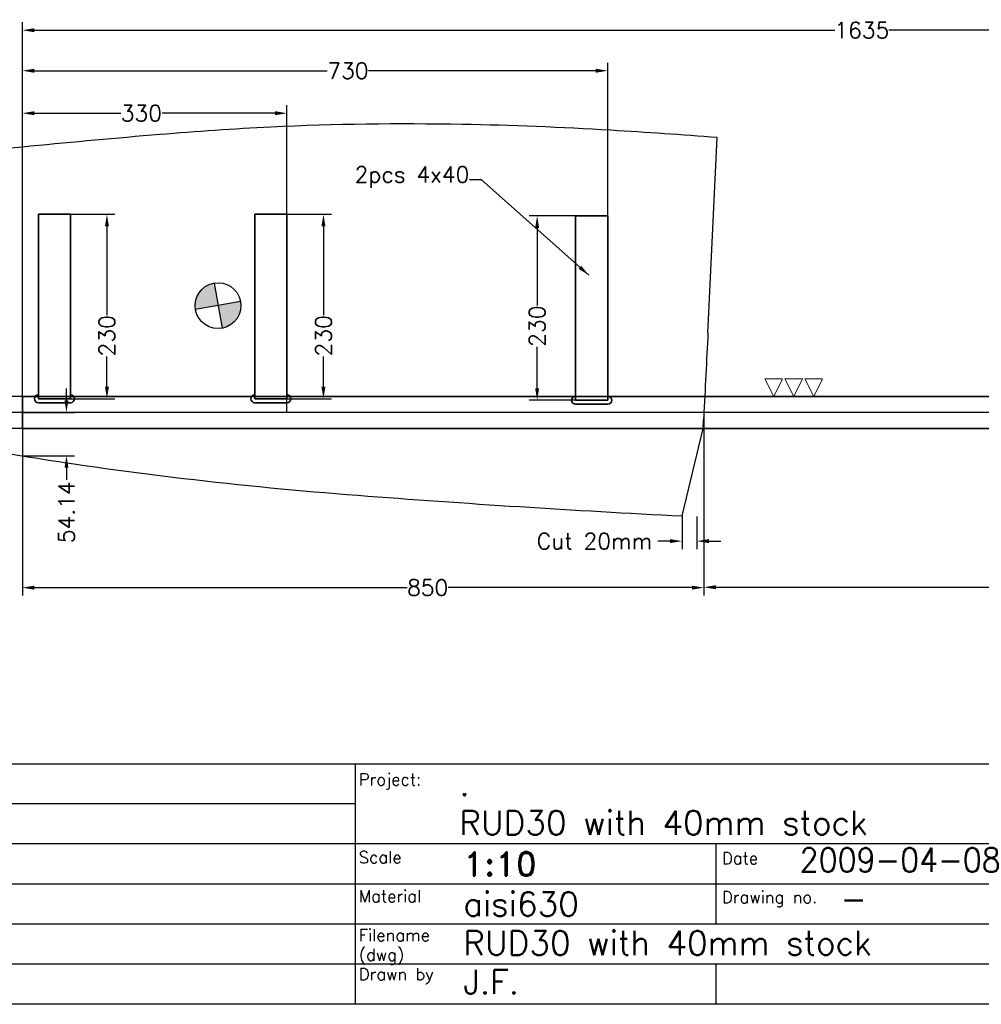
# Model space of a CAD drawing. Extents: x -2460 to 390, y -788 to 1212.
# Tile 2 of 5: x -1478 to -279, y -738 to 490. Entities that reach past the tile are written whole.
import ezdxf

# ---------------------------------------------------------------- set-up
doc = ezdxf.new("R2010")
doc.units = 0
doc.header["$LTSCALE"] = 1.5
doc.header["$PDMODE"] = 2
doc.header["$PDSIZE"] = 5
doc.linetypes.add('CENTER', pattern=[50.8, 31.75, -6.35, 6.35, -6.35])
doc.layers.get('DEFPOINTS').update_dxf_attribs({"linetype": 'CONTINUOUS'})
for name, color, linetype in [('Blade', 1, 'CONTINUOUS'), ('CENTER', 9, 'CENTER'), ('RAMME', 7, 'CONTINUOUS')]:
    doc.layers.add(name, color=color, linetype=linetype)
doc.layers.add('DIMS', color=7, linetype='CONTINUOUS', lineweight=15)
doc.layers.add('STOCK', color=5, linetype='CONTINUOUS', lineweight=35)
doc.styles.add('ROMAND', font='romand')
doc.styles.add('ROMANS', font='romans')
doc.dimstyles.new('Text 20', dxfattribs={"dimtxt": 20, "dimasz": 15, "dimexe": 10, "dimexo": 0, "dimgap": 0, "dimtad": 0, "dimdsep": 46, "dimtxsty": 'ROMANS', "dimcen": 10, "dimazin": 2, "dimtfac": 0.65, "dimtofl": 0, "dimtmove": 0, "dimatfit": 0, "dimfxl": 0, "dimtolj": 1, "dimarcsym": 0})

# ---------------------------------------------------------------- blocks, each defined once
blk = doc.blocks.new('*D8')
at = {"layer": 'DEFPOINTS', "color": 0}
for p in [(160, 476.5), (160, 20), (-1475, 0)]:
    blk.add_point(p, dxfattribs=at)
at = {"layer": 'DIMS', "color": 0, "lineweight": -2}
for p, q in [((-1475, 0), (-1475, 486.5)), ((160, 20), (160, 486.5)), ((-1460, 476.5), (-461.8, 476.5)), ((145, 476.5), (-394.2, 476.5))]:
    blk.add_line(p, q, dxfattribs=at)
at = {"layer": 'DIMS', "color": 0}
for points in [[(-1460, 479), (-1460, 474), (-1475, 476.5)], [(145, 479), (145, 474), (160, 476.5)]]:
    blk.add_solid(points, dxfattribs=at)
at = {"layer": 'DIMS', "color": 0, "insert": (-428, 476.5), "char_height": 20, "attachment_point": 5, "style": 'ROMANS'}
blk.add_mtext('\\A1;1635', dxfattribs=at)
blk = doc.blocks.new('*D9')
at = {"layer": 'DEFPOINTS', "color": 0}
for p in [(-1145, 373), (-1475, 0), (-1145, 0)]:
    blk.add_point(p, dxfattribs=at)
at = {"layer": 'DIMS', "color": 0, "lineweight": -2}
for p, q in [((-1475, 0), (-1475, 383)), ((-1145, 0), (-1145, 383)), ((-1460, 373), (-1352.2, 373)), ((-1160, 373), (-1300.8, 373))]:
    blk.add_line(p, q, dxfattribs=at)
at = {"layer": 'DIMS', "color": 0}
for points in [[(-1460, 375.5), (-1460, 370.5), (-1475, 373)], [(-1160, 375.5), (-1160, 370.5), (-1145, 373)]]:
    blk.add_solid(points, dxfattribs=at)
at = {"layer": 'DIMS', "color": 0, "insert": (-1326.5, 373), "char_height": 20, "attachment_point": 5, "style": 'ROMANS'}
blk.add_mtext('\\A1;330', dxfattribs=at)
blk = doc.blocks.new('*D10')
at = {"layer": 'DEFPOINTS', "color": 0}
for p in [(-745, 426), (-745, 245.1), (-1475, 0)]:
    blk.add_point(p, dxfattribs=at)
at = {"layer": 'DIMS', "color": 0, "lineweight": -2}
for p, q in [((-1475, 0), (-1475, 436)), ((-745, 245.1), (-745, 436)), ((-1460, 426), (-1094.7, 426)), ((-760, 426), (-1043.3, 426))]:
    blk.add_line(p, q, dxfattribs=at)
at = {"layer": 'DIMS', "color": 0}
for points in [[(-1460, 428.5), (-1460, 423.5), (-1475, 426)], [(-760, 428.5), (-760, 423.5), (-745, 426)]]:
    blk.add_solid(points, dxfattribs=at)
at = {"layer": 'DIMS', "color": 0, "insert": (-1069, 426), "char_height": 20, "attachment_point": 5, "style": 'ROMANS'}
blk.add_mtext('\\A1;730', dxfattribs=at)
blk = doc.blocks.new('*D18')
at = {"layer": 'DEFPOINTS', "color": 0}
for p in [(-1475, 20), (-1502, -20), (-1475, -20)]:
    blk.add_point(p, dxfattribs=at)
at = {"layer": 'DIMS', "color": 0, "lineweight": -2}
for p, q in [((-1502, 35), (-1502, 50)), ((-1475, 20), (-1512, 20)), ((-1475, -20), (-1512, -20)), ((-1502, -35), (-1502, -86.8))]:
    blk.add_line(p, q, dxfattribs=at)
at = {"layer": 'DIMS', "color": 0}
for points in [[(-1504.5, 35), (-1499.5, 35), (-1502, 20)], [(-1504.5, -35), (-1499.5, -35), (-1502, -20)]]:
    blk.add_solid(points, dxfattribs=at)
at = {"layer": 'DIMS', "color": 0, "insert": (-1502, -112), "char_height": 20, "attachment_point": 5, "rotation": 90, "style": 'ROMANS'}
blk.add_mtext('\\A1;%%C40', dxfattribs=at)
blk = doc.blocks.new('*D20')
at = {"layer": 'DEFPOINTS', "color": 0}
for p in [(-785, 245.1), (-833, 15.1), (-785, 15.1)]:
    blk.add_point(p, dxfattribs=at)
at = {"layer": 'DIMS', "color": 0, "lineweight": -2}
for p, q in [((-785, 245.1), (-843, 245.1)), ((-833, 230.1), (-833, 133.2)), ((-833, 30.1), (-833, 81.8)), ((-785, 15.1), (-843, 15.1))]:
    blk.add_line(p, q, dxfattribs=at)
at = {"layer": 'DIMS', "color": 0}
for points in [[(-835.5, 230.1), (-830.5, 230.1), (-833, 245.1)], [(-835.5, 30.1), (-830.5, 30.1), (-833, 15.1)]]:
    blk.add_solid(points, dxfattribs=at)
at = {"layer": 'DIMS', "color": 0, "insert": (-833, 107.5), "char_height": 20, "attachment_point": 5, "rotation": 90, "style": 'ROMANS'}
blk.add_mtext('\\A1;230', dxfattribs=at)
blk = doc.blocks.new('*D21')
at = {"layer": 'DEFPOINTS', "color": 0}
for p in [(-1145, 247.1), (-1145, 17.1), (-1099.5, 17.1)]:
    blk.add_point(p, dxfattribs=at)
at = {"layer": 'DIMS', "color": 0, "lineweight": -2}
for p, q in [((-1145, 247.1), (-1089.5, 247.1)), ((-1099.5, 232.1), (-1099.5, 121.2)), ((-1099.5, 32.1), (-1099.5, 69.8)), ((-1145, 17.1), (-1089.5, 17.1))]:
    blk.add_line(p, q, dxfattribs=at)
at = {"layer": 'DIMS', "color": 0}
for points in [[(-1102, 232.1), (-1097, 232.1), (-1099.5, 247.1)], [(-1102, 32.1), (-1097, 32.1), (-1099.5, 17.1)]]:
    blk.add_solid(points, dxfattribs=at)
at = {"layer": 'DIMS', "color": 0, "insert": (-1099.5, 95.5), "char_height": 20, "attachment_point": 5, "rotation": 90, "style": 'ROMANS'}
blk.add_mtext('\\A1;230', dxfattribs=at)
blk = doc.blocks.new('SLETDREJ')
at = {"layer": 'DIMS'}
for p, q in [((-14, 22), (-36, 22)), ((-36, 22), (-25, 0)), ((-14, 22), (-25, 0)), ((-11, 22), (0, 0)), ((11, 22), (-11, 22)), ((11, 22), (0, 0)), ((14, 22), (25, 0)), ((36, 22), (14, 22)), ((36, 22), (25, 0))]:
    blk.add_line(p, q, dxfattribs=at)
blk = doc.blocks.new('*D33')
at = {"layer": 'DEFPOINTS', "color": 0}
for p in [(-1475, 0), (-625, 0), (-1475, -218.5)]:
    blk.add_point(p, dxfattribs=at)
at = {"layer": 'DIMS', "color": 0, "lineweight": -2}
for p, q in [((-1475, 0), (-1475, -228.5)), ((-625, 0), (-625, -228.5)), ((-1460, -218.5), (-995.2, -218.5)), ((-640, -218.5), (-943.8, -218.5))]:
    blk.add_line(p, q, dxfattribs=at)
at = {"layer": 'DIMS', "color": 0}
for points in [[(-1460, -216), (-1460, -221), (-1475, -218.5)], [(-640, -216), (-640, -221), (-625, -218.5)]]:
    blk.add_solid(points, dxfattribs=at)
at = {"layer": 'DIMS', "color": 0, "insert": (-969.5, -218.5), "char_height": 20, "attachment_point": 5, "style": 'ROMANS'}
blk.add_mtext('\\A1;850', dxfattribs=at)
blk = doc.blocks.new('*D34')
at = {"layer": 'DEFPOINTS', "color": 0}
for p in [(-1475, 0), (-1475, -54.1), (-1420, -54.1)]:
    blk.add_point(p, dxfattribs=at)
at = {"layer": 'DIMS', "color": 0, "lineweight": -2}
for p, q in [((-1420, 15), (-1420, 30)), ((-1475, 0), (-1410, 0)), ((-1475, -54.1), (-1410, -54.1)), ((-1420, -69.1), (-1420, -84.1))]:
    blk.add_line(p, q, dxfattribs=at)
at = {"layer": 'DIMS', "color": 0}
for points in [[(-1422.5, 15), (-1417.5, 15), (-1420, 0)], [(-1422.5, -69.1), (-1417.5, -69.1), (-1420, -54.1)]]:
    blk.add_solid(points, dxfattribs=at)
at = {"layer": 'DIMS', "color": 0, "insert": (-1420, -124.6), "char_height": 20, "attachment_point": 5, "rotation": 90, "style": 'ROMANS'}
blk.add_mtext('\\A1;54.14', dxfattribs=at)
blk = doc.blocks.new('*D41')
at = {"layer": 'DEFPOINTS', "color": 0}
for p in [(-625, 0), (160, -20), (160, -218)]:
    blk.add_point(p, dxfattribs=at)
at = {"layer": 'DIMS', "color": 0, "lineweight": -2}
for p, q in [((-625, 0), (-625, -228)), ((160, -20), (160, -228)), ((-610, -218), (-249.2, -218)), ((145, -218), (-197.8, -218))]:
    blk.add_line(p, q, dxfattribs=at)
at = {"layer": 'DIMS', "color": 0}
for points in [[(-610, -215.5), (-610, -220.5), (-625, -218)], [(145, -215.5), (145, -220.5), (160, -218)]]:
    blk.add_solid(points, dxfattribs=at)
at = {"layer": 'DIMS', "color": 0, "insert": (-223.5, -218), "char_height": 20, "attachment_point": 5, "style": 'ROMANS'}
blk.add_mtext('\\A1;785', dxfattribs=at)
blk = doc.blocks.new('*D42')
at = {"layer": 'DEFPOINTS', "color": 0}
for p in [(-1415, 247.1), (-1415, 17.1), (-1369.5, 17.1)]:
    blk.add_point(p, dxfattribs=at)
at = {"layer": 'DIMS', "color": 0, "lineweight": -2}
for p, q in [((-1415, 247.1), (-1359.5, 247.1)), ((-1369.5, 232.1), (-1369.5, 121.2)), ((-1369.5, 32.1), (-1369.5, 69.8)), ((-1415, 17.1), (-1359.5, 17.1))]:
    blk.add_line(p, q, dxfattribs=at)
at = {"layer": 'DIMS', "color": 0}
for points in [[(-1372, 232.1), (-1367, 232.1), (-1369.5, 247.1)], [(-1372, 32.1), (-1367, 32.1), (-1369.5, 17.1)]]:
    blk.add_solid(points, dxfattribs=at)
at = {"layer": 'DIMS', "color": 0, "insert": (-1369.5, 95.5), "char_height": 20, "attachment_point": 5, "rotation": 90, "style": 'ROMANS'}
blk.add_mtext('\\A1;230', dxfattribs=at)
blk = doc.blocks.new('*D43')
at = {"layer": 'DEFPOINTS', "color": 0}
for p in [(-652.3, -129.1), (-633.8, -130), (-652.3, -160.5)]:
    blk.add_point(p, dxfattribs=at)
at = {"layer": 'DIMS', "color": 0, "lineweight": -2}
for p, q in [((-652.3, -129.1), (-652.3, -170.5)), ((-633.8, -130), (-633.8, -170.5)), ((-667.3, -160.5), (-682.3, -160.5)), ((-618.8, -160.5), (-603.8, -160.5))]:
    blk.add_line(p, q, dxfattribs=at)
at = {"layer": 'DIMS', "color": 0}
for points in [[(-667.3, -158), (-667.3, -163), (-652.3, -160.5)], [(-618.8, -158), (-618.8, -163), (-633.8, -160.5)]]:
    blk.add_solid(points, dxfattribs=at)
at = {"layer": 'DIMS', "color": 0, "insert": (-761.4, -160.5), "char_height": 20, "attachment_point": 5, "style": 'ROMANS'}
blk.add_mtext('\\A1;Cut 20mm', dxfattribs=at)

msp = doc.modelspace()

# ---------------------------------------------------------------- hatches: boundary and pattern name
at = {"layer": 'Blade'}
h = msp.add_hatch(color=256, dxfattribs=at)
h.paths.add_polyline_path([(-1230.924, 133.106), (-1225.964, 104.977, 0.36397023), (-1202.361, 133.106, 0.04366094), (-1202.795, 138.066)])
h.paths.add_polyline_path([(-1235.884, 161.236, 0.36397023), (-1259.488, 133.106, 0.04366094), (-1259.054, 128.146), (-1230.924, 133.106)])

# ---------------------------------------------------------------- linework, layer by layer
for p, q in [((-619.595, 107.138), (-608.307, 342.622)), ((-1235.884, 161.236), (-1225.964, 104.977)), ((-1202.795, 138.066), (-1259.054, 128.146)), ((-619.949, 99.769), (-619.595, 107.138)), ((-625.968, -18.618), (-625.618, -12.078)), ((-625.618, -12.078), (-625.314, -6.354)), ((-652.346, -129.087), (-626.043, -20))]:
    msp.add_line(p, q, dxfattribs=at)
msp.add_circle((-1230.924, 133.106), 28.563, dxfattribs=at)
for centre, radius, start, end in [((-995.183, -3292.474), 3652.123, 88.925541, 92.665213), ((-1006.056, -4054.734), 4414.455, 86.557281, 88.969966), ((-429.985, -10150.212), 10532.895, 94.7601211, 96.5145489), ((-936.237, -4087.356), 4448.94, 92.947518, 94.7423), ((-1143.133, -6459.09), 6822.707, 85.5040247, 86.6207126), ((40628.581, -2038.658), 41303.923, 177.0322996, 177.1796996), ((-725.529, 4567.523), 4682.039, 259.432702, 263.269823), ((-666.441, 5064.668), 5182.683, 263.265199, 265.680246), ((120.495, 15172.583), 15321.175, 265.5929378, 267.1086208)]:
    msp.add_arc(centre, radius, start, end, dxfattribs=at)
at = {"layer": 'CENTER'}
for p, q in [((321.9, 0), (-1597.3, 0)), ((160, 0), (-1525, 0))]:
    msp.add_line(p, q, dxfattribs=at)
at = {"layer": 'RAMME'}
for p, q in [((-1560, -438), (340, -438)), ((-1060, -438), (-1060, -738)), ((-1060, -488), (-1560, -488)), ((-160, -538), (-1560, -538)), ((-610, -538), (-610, -638)), ((-160, -588), (-1560, -588)), ((-160, -638), (-1560, -638)), ((-160, -688), (-1560, -688)), ((-610, -688), (-610, -738)), ((340, -738), (-2410, -738))]:
    msp.add_line(p, q, dxfattribs=at)
at = {"layer": 'STOCK'}
for p, q in [((-1415, 247.072), (-1455, 247.072)), ((-1455, 247.072), (-1455, 17.072)), ((-1415, 17.072), (-1415, 247.072)), ((-1145, 247.072), (-1185, 247.072)), ((-1185, 247.072), (-1185, 17.072)), ((-1145, 17.072), (-1145, 247.072)), ((-785, 245.114), (-785, 15.114)), ((-745, 245.114), (-785, 245.114)), ((-745, 15.114), (-745, 245.114)), ((-1475, 0), (-1475, 20)), ((-1475, 20), (-975, 20)), ((-1415, 17.072), (-1455, 17.072)), ((-1145, 17.072), (-1185, 17.072)), ((-975, 20), (110, 20)), ((-745, 15.114), (-785, 15.114)), ((-1475, 0), (-1475, -20)), ((-1455, 12.072), (-1415, 12.072)), ((-1185, 12.072), (-1145, 12.072)), ((-785, 10.114), (-745, 10.114)), ((-1475, -20), (-975, -20)), ((-975, -20), (110, -20))]:
    msp.add_line(p, q, dxfattribs=at)
for centre, start, end in [((-1455, 17.072), 90, 270), ((-1415, 17.072), 270, 90), ((-1185, 17.072), 90, 270), ((-1145, 17.072), 270, 90), ((-785, 15.114), 90, 270), ((-745, 15.114), 270, 90)]:
    msp.add_arc(centre, 5, start, end, dxfattribs=at)

# ---------------------------------------------------------------- block references
at = {"layer": 'DIMS'}
msp.add_blockref('SLETDREJ', (-513, 20), dxfattribs=at)

# ---------------------------------------------------------------- texts
at = {"layer": 'DIMS', "insert": (-917.5, 280), "char_height": 20, "attachment_point": 9, "style": 'ROMANS'}
msp.add_mtext('2pcs 4x40', dxfattribs=at)
at = {"layer": 'RAMME'}
for s, height, style, p in [('Project:', 15, 'ROMANS', (-1055.45, -465.074)), ('.', 30, 'ROMANS', (-930, -478)), ('RUD30 with 40mm stock', 30, 'ROMANS', (-930, -526.571)), ('Scale ', 15, 'ROMANS', (-1055.45, -562.217)), ('1:10', 30, 'ROMAND', (-925, -578)), ('Date', 15, 'ROMANS', (-602.483, -563.379)), ('2009-04-08', 30, 'ROMANS', (-506, -573)), ('Material', 15, 'ROMANS', (-1055.45, -610.789)), ('aisi630', 30, 'ROMANS', (-925, -628)), ('Drawing no.', 15, 'ROMANS', (-602.483, -611.951)), ('-', 30, 'ROMANS', (-455, -621.571)), ('Filename', 15, 'ROMANS', (-1055.45, -659.36)), ('RUD30 with 40mm stock', 30, 'ROMANS', (-925, -676.571)), ('(dwg)', 15, 'ROMANS', (-1055.45, -683.646)), ('Drawn by', 15, 'ROMANS', (-1055.45, -707.931)), ('J.F.', 30, 'ROMANS', (-925, -725.143))]:
    msp.add_text(s, height=height, dxfattribs=dict(at, style=style)).set_placement(p)

# ---------------------------------------------------------------- dimensions: what is measured, and where the dimension line sits
at = {"layer": 'DIMS'}
for base, p1, p2, picture, middle in [((160, 476.5), (-1475, 0), (160, 20), '*D8', (-428, 476.5)), ((-745, 426), (-1475, 0), (-745, 245.114), '*D10', (-1069, 426)), ((-1145, 373), (-1475, 0), (-1145, 0), '*D9', (-1326.5, 373)), ((-1475, -218.5), (-625, 0), (-1475, 0), '*D33', (-969.5, -218.5)), ((160, -218), (-625, 0), (160, -20), '*D41', (-223.5, -218))]:
    dim = msp.add_linear_dim(base=base, p1=p1, p2=p2, dimstyle='Text 20', dxfattribs=at)
    dim.commit()
    dim.dimension.update_dxf_attribs({"geometry": picture, "text_midpoint": middle, "dimtype": 160})
for base, p1, p2, picture, middle in [((-1369.5, 17.072), (-1415, 247.072), (-1415, 17.072), '*D42', (-1369.5, 95.5)), ((-1099.5, 17.072), (-1145, 247.072), (-1145, 17.072), '*D21', (-1099.5, 95.5)), ((-833, 15.114), (-785, 245.114), (-785, 15.114), '*D20', (-833, 107.5)), ((-1420, -54.141), (-1475, 0), (-1475, -54.141), '*D34', (-1420, -124.617))]:
    dim = msp.add_linear_dim(base=base, p1=p1, p2=p2, angle=90, dimstyle='Text 20', dxfattribs=at)
    dim.commit()
    dim.dimension.update_dxf_attribs({"geometry": picture, "text_midpoint": middle, "dimtype": 160})
dim = msp.add_linear_dim(base=(-1502, -20), p1=(-1475, 20), p2=(-1475, -20), angle=90, text='%%C<>', dimstyle='Text 20', dxfattribs=at)
dim.commit()
dim.dimension.update_dxf_attribs({"geometry": '*D18', "text_midpoint": (-1502, -112), "dimtype": 160})
dim = msp.add_linear_dim(base=(-652.346, -160.5), p1=(-633.82, -130.012), p2=(-652.346, -129.087), text='Cut 20mm', dimstyle='Text 20', dxfattribs=at)
dim.commit()
dim.dimension.update_dxf_attribs({"geometry": '*D43', "text_midpoint": (-761.394, -160.5), "dimtype": 160})

# ---------------------------------------------------------------- leaders
at = {"layer": 'DIMS', "annotation_type": 0, "has_hookline": 1, "hookline_direction": 1, "text_width": 158.095}
msp.add_leader([(-768.5, 171), (-902.5, 290), (-917.5, 290)], dimstyle='Text 20', override={"dimgap": 0, "dimtad": 0}, dxfattribs=at)

doc.saveas('drawing.dxf')
